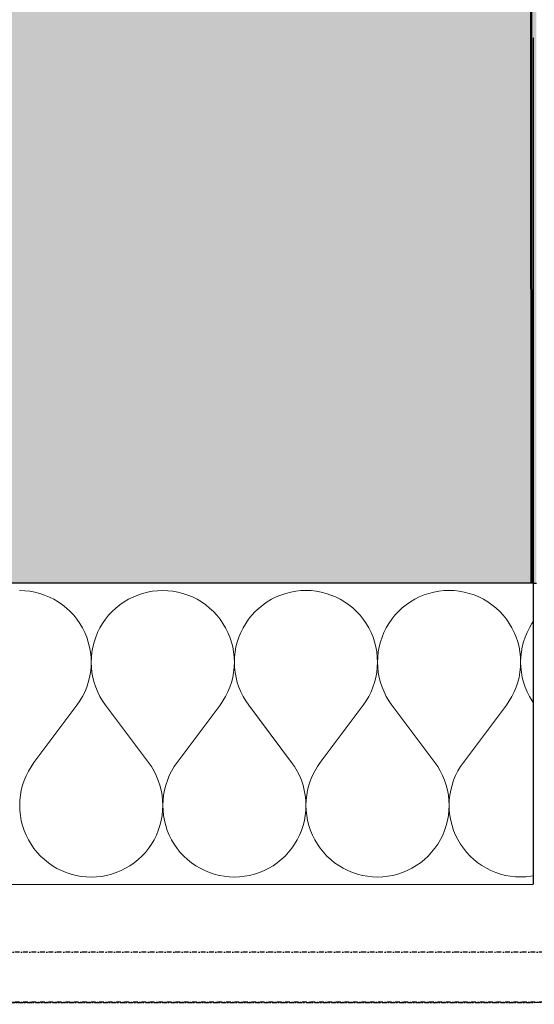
# Model space of a CAD drawing. Header units: millimetres. Extents: x -28017 to 3863, y -4271 to 20239.
# Tile 54 of 105: x -12724 to -12450, y 127 to 650. Entities that reach past the tile are written whole.
import ezdxf

# ---------------------------------------------------------------- set-up
doc = ezdxf.new("R2010")
doc.units = ezdxf.units.MM
doc.header["$MEASUREMENT"] = 0
doc.linetypes.add('Wipeout_Contour', pattern=[1000, 0, -1000])
doc.linetypes.add('Čerchovaná M', pattern=[4.5, 2.5, -0.85, 0.3, -0.85])
for name, color, linetype in [('5._POHLED ZÁPADNÍ_2_Konstrukce - nenosné', 7, 'Continuous'), ('5._POHLED ZÁPADNÍ_2_Konstrukce - nosné', 7, 'Continuous'), ('5._POHLED ZÁPADNÍ_2_Nové_Konstrukce - nenosné', 7, 'Continuous'), ('5._POHLED ZÁPADNÍ_2_Nové_Konstrukce - nosné', 7, 'Continuous'), ('5._POHLED ZÁPADNÍ_2_Nové_Otvory – Dveře', 7, 'Continuous'), ('5._POHLED ZÁPADNÍ_2_Nové_Výplně – Řezové', 7, 'Continuous'), ('5._POHLED ZÁPADNÍ_2_Výplně – Řezové', 7, 'Continuous')]:
    doc.layers.add(name, color=color, linetype=linetype)

# ---------------------------------------------------------------- blocks, each defined once
blk = doc.blocks.new('*X4', base_point=(-28336.19, -5790.34))
at = {"layer": '5._POHLED ZÁPADNÍ_2_Nové_Výplně – Řezové', "color": 21, "linetype": 'Continuous', "lineweight": 20, "true_color": 0xffaaaa}
for p, q in [((-12721.19, 346.78), (-12723.91, 346.88)), ((-12718.49, 346.49), (-12721.19, 346.78)), ((-12715.81, 346.01), (-12718.49, 346.49)), ((-12713.17, 345.34), (-12715.81, 346.01)), ((-12655.82, 346.03), (-12658.46, 345.35)), ((-12653.15, 346.51), (-12655.82, 346.03)), ((-12650.44, 346.8), (-12653.15, 346.51)), ((-12647.72, 346.9), (-12650.44, 346.8)), ((-12645, 346.8), (-12647.72, 346.9)), ((-12642.3, 346.51), (-12645, 346.8)), ((-12639.62, 346.03), (-12642.3, 346.51)), ((-12636.98, 345.36), (-12639.62, 346.03)), ((-12579.63, 346.05), (-12582.27, 345.38)), ((-12576.95, 346.53), (-12579.63, 346.05)), ((-12574.25, 346.83), (-12576.95, 346.53)), ((-12571.53, 346.92), (-12574.25, 346.83)), ((-12568.81, 346.83), (-12571.53, 346.92)), ((-12566.11, 346.54), (-12568.81, 346.83)), ((-12563.43, 346.05), (-12566.11, 346.54)), ((-12560.79, 345.38), (-12563.43, 346.05)), ((-12503.44, 346.07), (-12506.08, 345.4)), ((-12500.76, 346.56), (-12503.44, 346.07)), ((-12498.06, 346.85), (-12500.76, 346.56)), ((-12495.34, 346.95), (-12498.06, 346.85)), ((-12492.62, 346.85), (-12495.34, 346.95)), ((-12489.92, 346.56), (-12492.62, 346.85)), ((-12487.24, 346.08), (-12489.92, 346.56)), ((-12484.6, 345.4), (-12487.24, 346.08)), ((-12710.59, 344.48), (-12713.17, 345.34)), ((-12708.08, 343.44), (-12710.59, 344.48)), ((-12705.65, 342.22), (-12708.08, 343.44)), ((-12703.31, 340.83), (-12705.65, 342.22)), ((-12701.07, 339.28), (-12703.31, 340.83)), ((-12668.32, 340.84), (-12670.56, 339.29)), ((-12665.98, 342.23), (-12668.32, 340.84)), ((-12663.55, 343.45), (-12665.98, 342.23)), ((-12661.04, 344.49), (-12663.55, 343.45)), ((-12658.46, 345.35), (-12661.04, 344.49)), ((-12634.4, 344.5), (-12636.98, 345.36)), ((-12631.89, 343.46), (-12634.4, 344.5)), ((-12629.46, 342.24), (-12631.89, 343.46)), ((-12627.12, 340.85), (-12629.46, 342.24)), ((-12624.88, 339.3), (-12627.12, 340.85)), ((-12592.13, 340.87), (-12594.37, 339.31)), ((-12589.79, 342.25), (-12592.13, 340.87)), ((-12587.36, 343.47), (-12589.79, 342.25)), ((-12584.85, 344.52), (-12587.36, 343.47)), ((-12582.27, 345.38), (-12584.85, 344.52)), ((-12558.21, 344.52), (-12560.79, 345.38)), ((-12555.7, 343.48), (-12558.21, 344.52)), ((-12553.27, 342.27), (-12555.7, 343.48)), ((-12550.93, 340.88), (-12553.27, 342.27)), ((-12548.69, 339.33), (-12550.93, 340.88)), ((-12515.94, 340.89), (-12518.18, 339.33)), ((-12513.6, 342.28), (-12515.94, 340.89)), ((-12511.17, 343.5), (-12513.6, 342.28)), ((-12508.66, 344.54), (-12511.17, 343.5)), ((-12506.08, 345.4), (-12508.66, 344.54)), ((-12482.02, 344.55), (-12484.6, 345.4)), ((-12479.51, 343.51), (-12482.02, 344.55)), ((-12477.08, 342.29), (-12479.51, 343.51)), ((-12474.74, 340.9), (-12477.08, 342.29)), ((-12472.5, 339.35), (-12474.74, 340.9)), ((-12698.95, 337.57), (-12701.07, 339.28)), ((-12696.96, 335.72), (-12698.95, 337.57)), ((-12695.11, 333.73), (-12696.96, 335.72)), ((-12674.66, 335.73), (-12676.52, 333.73)), ((-12672.67, 337.58), (-12674.66, 335.73)), ((-12670.56, 339.29), (-12672.67, 337.58)), ((-12622.76, 337.6), (-12624.88, 339.3)), ((-12620.77, 335.74), (-12622.76, 337.6)), ((-12618.92, 333.75), (-12620.77, 335.74)), ((-12598.47, 335.75), (-12600.33, 333.76)), ((-12596.48, 337.6), (-12598.47, 335.75)), ((-12594.37, 339.31), (-12596.48, 337.6)), ((-12546.57, 337.62), (-12548.69, 339.33)), ((-12544.58, 335.76), (-12546.57, 337.62)), ((-12542.73, 333.77), (-12544.58, 335.76)), ((-12522.28, 335.77), (-12524.14, 333.78)), ((-12520.29, 337.63), (-12522.28, 335.77)), ((-12518.18, 339.33), (-12520.29, 337.63)), ((-12470.38, 337.64), (-12472.5, 339.35)), ((-12468.39, 335.79), (-12470.38, 337.64)), ((-12466.54, 333.8), (-12468.39, 335.79)), ((-12693.4, 331.61), (-12695.11, 333.73)), ((-12691.85, 329.38), (-12693.4, 331.61)), ((-12678.22, 331.61), (-12679.77, 329.38)), ((-12676.52, 333.73), (-12678.22, 331.61)), ((-12617.21, 331.63), (-12618.92, 333.75)), ((-12615.66, 329.4), (-12617.21, 331.63)), ((-12602.03, 331.64), (-12603.58, 329.4)), ((-12600.33, 333.76), (-12602.03, 331.64)), ((-12541.02, 331.66), (-12542.73, 333.77)), ((-12539.47, 329.42), (-12541.02, 331.66)), ((-12525.84, 331.66), (-12527.39, 329.42)), ((-12524.14, 333.78), (-12525.84, 331.66)), ((-12464.83, 331.68), (-12466.54, 333.8)), ((-12463.28, 329.44), (-12464.83, 331.68)), ((-12450.55, 330.38), (-12451.2, 329.45)), ((-12690.46, 327.04), (-12691.85, 329.38)), ((-12689.25, 324.6), (-12690.46, 327.04)), ((-12681.16, 327.04), (-12682.38, 324.6)), ((-12679.77, 329.38), (-12681.16, 327.04)), ((-12614.27, 327.06), (-12615.66, 329.4)), ((-12613.06, 324.63), (-12614.27, 327.06)), ((-12612.01, 322.11), (-12613.06, 324.63)), ((-12606.18, 324.63), (-12607.22, 322.11)), ((-12604.97, 327.06), (-12606.18, 324.63)), ((-12603.58, 329.4), (-12604.97, 327.06)), ((-12538.08, 327.08), (-12539.47, 329.42)), ((-12536.86, 324.65), (-12538.08, 327.08)), ((-12535.82, 322.13), (-12536.86, 324.65)), ((-12529.99, 324.65), (-12531.03, 322.14)), ((-12528.78, 327.08), (-12529.99, 324.65)), ((-12527.39, 329.42), (-12528.78, 327.08)), ((-12461.89, 327.1), (-12463.28, 329.44)), ((-12460.67, 324.67), (-12461.89, 327.1)), ((-12459.63, 322.16), (-12460.67, 324.67)), ((-12453.8, 324.67), (-12454.84, 322.16)), ((-12452.59, 327.11), (-12453.8, 324.67)), ((-12451.2, 329.45), (-12452.59, 327.11)), ((-12688.2, 322.09), (-12689.25, 324.6)), ((-12687.35, 319.51), (-12688.2, 322.09)), ((-12686.67, 316.87), (-12687.35, 319.51)), ((-12684.27, 319.51), (-12684.94, 316.87)), ((-12683.41, 322.09), (-12684.27, 319.51)), ((-12682.38, 324.6), (-12683.41, 322.09)), ((-12611.16, 319.53), (-12612.01, 322.11)), ((-12610.48, 316.89), (-12611.16, 319.53)), ((-12608.08, 319.53), (-12608.75, 316.89)), ((-12607.22, 322.11), (-12608.08, 319.53)), ((-12534.97, 319.55), (-12535.82, 322.13)), ((-12534.29, 316.92), (-12534.97, 319.55)), ((-12531.89, 319.55), (-12532.56, 316.92)), ((-12531.03, 322.14), (-12531.89, 319.55)), ((-12458.77, 319.57), (-12459.63, 322.16)), ((-12458.1, 316.94), (-12458.77, 319.57)), ((-12455.7, 319.58), (-12456.37, 316.94)), ((-12454.84, 322.16), (-12455.7, 319.58)), ((-12686.19, 314.19), (-12686.67, 316.87)), ((-12685.9, 311.49), (-12686.19, 314.19)), ((-12685.42, 314.19), (-12685.71, 311.49)), ((-12684.94, 316.87), (-12685.42, 314.19)), ((-12610, 314.22), (-12610.48, 316.89)), ((-12609.71, 311.51), (-12610, 314.22)), ((-12609.23, 314.22), (-12609.52, 311.51)), ((-12608.75, 316.89), (-12609.23, 314.22)), ((-12533.81, 314.24), (-12534.29, 316.92)), ((-12533.52, 311.53), (-12533.81, 314.24)), ((-12533.04, 314.24), (-12533.33, 311.53)), ((-12532.56, 316.92), (-12533.04, 314.24)), ((-12457.62, 314.26), (-12458.1, 316.94)), ((-12457.33, 311.56), (-12457.62, 314.26)), ((-12456.85, 314.26), (-12457.14, 311.56)), ((-12456.37, 316.94), (-12456.85, 314.26)), ((-12685.81, 308.77), (-12685.9, 311.49)), ((-12685.71, 311.49), (-12685.81, 308.77)), ((-12609.62, 308.79), (-12609.71, 311.51)), ((-12609.52, 311.51), (-12609.62, 308.79)), ((-12533.42, 308.82), (-12533.52, 311.53)), ((-12533.33, 311.53), (-12533.42, 308.82)), ((-12457.23, 308.84), (-12457.33, 311.56)), ((-12457.14, 311.56), (-12457.23, 308.84)), ((-12686.2, 303.35), (-12685.9, 306.05)), ((-12685.9, 306.05), (-12685.81, 308.77)), ((-12685.81, 308.77), (-12685.71, 306.05)), ((-12685.71, 306.05), (-12685.41, 303.35)), ((-12610.01, 303.37), (-12609.71, 306.07)), ((-12609.71, 306.07), (-12609.62, 308.79)), ((-12609.62, 308.79), (-12609.52, 306.07)), ((-12609.52, 306.07), (-12609.22, 303.37)), ((-12533.81, 303.39), (-12533.52, 306.1)), ((-12533.52, 306.1), (-12533.42, 308.82)), ((-12533.42, 308.82), (-12533.33, 306.1)), ((-12533.33, 306.1), (-12533.03, 303.39)), ((-12457.62, 303.41), (-12457.33, 306.12)), ((-12457.33, 306.12), (-12457.23, 308.84)), ((-12457.23, 308.84), (-12457.13, 306.12)), ((-12457.13, 306.12), (-12456.84, 303.41)), ((-12687.35, 298.03), (-12686.68, 300.67)), ((-12686.68, 300.67), (-12686.2, 303.35)), ((-12685.41, 303.35), (-12684.93, 300.67)), ((-12684.93, 300.67), (-12684.25, 298.03)), ((-12611.16, 298.06), (-12610.49, 300.69)), ((-12610.49, 300.69), (-12610.01, 303.37)), ((-12609.22, 303.37), (-12608.74, 300.69)), ((-12608.74, 300.69), (-12608.06, 298.06)), ((-12534.97, 298.08), (-12534.3, 300.71)), ((-12534.3, 300.71), (-12533.81, 303.39)), ((-12533.03, 303.39), (-12532.55, 300.71)), ((-12532.55, 300.71), (-12531.87, 298.08)), ((-12458.78, 298.1), (-12458.11, 300.74)), ((-12458.11, 300.74), (-12457.62, 303.41)), ((-12456.84, 303.41), (-12456.36, 300.74)), ((-12456.36, 300.74), (-12455.68, 298.1)), ((-12689.26, 292.94), (-12688.21, 295.45)), ((-12688.21, 295.45), (-12687.35, 298.03)), ((-12684.25, 298.03), (-12683.39, 295.45)), ((-12683.39, 295.45), (-12682.35, 292.94)), ((-12613.07, 292.96), (-12612.02, 295.48)), ((-12612.02, 295.48), (-12611.16, 298.06)), ((-12608.06, 298.06), (-12607.2, 295.48)), ((-12607.2, 295.48), (-12606.16, 292.96)), ((-12536.88, 292.98), (-12535.83, 295.5)), ((-12535.83, 295.5), (-12534.97, 298.08)), ((-12531.87, 298.08), (-12531.01, 295.5)), ((-12531.01, 295.5), (-12529.96, 292.99)), ((-12460.69, 293.01), (-12459.64, 295.52)), ((-12459.64, 295.52), (-12458.78, 298.1)), ((-12455.68, 298.1), (-12454.82, 295.52)), ((-12454.82, 295.52), (-12453.77, 293.01)), ((-12693.42, 285.94), (-12691.87, 288.17)), ((-12691.87, 288.17), (-12690.48, 290.51)), ((-12690.48, 290.51), (-12689.26, 292.94)), ((-12682.35, 292.94), (-12681.13, 290.51)), ((-12681.13, 290.51), (-12679.73, 288.17)), ((-12679.73, 288.17), (-12678.18, 285.94)), ((-12617.23, 285.96), (-12615.67, 288.19)), ((-12615.67, 288.19), (-12614.29, 290.53)), ((-12614.29, 290.53), (-12613.07, 292.96)), ((-12606.16, 292.96), (-12604.93, 290.53)), ((-12604.93, 290.53), (-12603.54, 288.2)), ((-12603.54, 288.2), (-12601.99, 285.96)), ((-12541.04, 285.98), (-12539.48, 288.21)), ((-12539.48, 288.21), (-12538.09, 290.55)), ((-12538.09, 290.55), (-12536.88, 292.98)), ((-12529.96, 292.99), (-12528.74, 290.56)), ((-12528.74, 290.56), (-12527.35, 288.22)), ((-12527.35, 288.22), (-12525.8, 285.98)), ((-12464.85, 286), (-12463.29, 288.24)), ((-12463.29, 288.24), (-12461.9, 290.58)), ((-12461.9, 290.58), (-12460.69, 293.01)), ((-12453.77, 293.01), (-12452.55, 290.58)), ((-12452.55, 290.58), (-12451.16, 288.24)), ((-12451.16, 288.24), (-12450.54, 287.35)), ((-12716.27, 255.45), (-12693.42, 285.94)), ((-12655.31, 255.47), (-12678.18, 285.94)), ((-12640.08, 255.47), (-12617.23, 285.96)), ((-12579.12, 255.49), (-12601.99, 285.96)), ((-12563.89, 255.5), (-12541.04, 285.98)), ((-12502.93, 255.52), (-12525.8, 285.98)), ((-12487.69, 255.52), (-12464.85, 286)), ((-12717.82, 253.22), (-12719.21, 250.88)), ((-12716.27, 255.45), (-12717.82, 253.22)), ((-12653.76, 253.24), (-12655.31, 255.47)), ((-12652.37, 250.9), (-12653.76, 253.24)), ((-12641.63, 253.24), (-12643.02, 250.9)), ((-12640.08, 255.47), (-12641.63, 253.24)), ((-12577.57, 253.26), (-12579.12, 255.49)), ((-12576.18, 250.92), (-12577.57, 253.26)), ((-12565.44, 253.26), (-12566.83, 250.92)), ((-12563.89, 255.5), (-12565.44, 253.26)), ((-12501.38, 253.28), (-12502.93, 255.52)), ((-12499.99, 250.94), (-12501.38, 253.28)), ((-12489.25, 253.29), (-12490.64, 250.95)), ((-12487.69, 255.52), (-12489.25, 253.29)), ((-12720.43, 248.45), (-12721.47, 245.93)), ((-12719.21, 250.88), (-12720.43, 248.45)), ((-12651.15, 248.47), (-12652.37, 250.9)), ((-12650.1, 245.96), (-12651.15, 248.47)), ((-12644.24, 248.47), (-12645.28, 245.96)), ((-12643.02, 250.9), (-12644.24, 248.47)), ((-12574.96, 248.49), (-12576.18, 250.92)), ((-12573.91, 245.98), (-12574.96, 248.49)), ((-12568.05, 248.49), (-12569.09, 245.98)), ((-12566.83, 250.92), (-12568.05, 248.49)), ((-12498.77, 248.51), (-12499.99, 250.94)), ((-12497.72, 246), (-12498.77, 248.51)), ((-12491.86, 248.51), (-12492.9, 246)), ((-12490.64, 250.95), (-12491.86, 248.51)), ((-12722.33, 243.35), (-12723, 240.72)), ((-12721.47, 245.93), (-12722.33, 243.35)), ((-12649.24, 243.38), (-12650.1, 245.96)), ((-12648.57, 240.74), (-12649.24, 243.38)), ((-12646.14, 243.38), (-12646.81, 240.74)), ((-12645.28, 245.96), (-12646.14, 243.38)), ((-12573.05, 243.4), (-12573.91, 245.98)), ((-12572.38, 240.76), (-12573.05, 243.4)), ((-12569.95, 243.4), (-12570.62, 240.76)), ((-12569.09, 245.98), (-12569.95, 243.4)), ((-12496.86, 243.42), (-12497.72, 246)), ((-12496.19, 240.78), (-12496.86, 243.42)), ((-12493.76, 243.42), (-12494.43, 240.79)), ((-12492.9, 246), (-12493.76, 243.42)), ((-12723.49, 238.04), (-12723.78, 235.34)), ((-12723, 240.72), (-12723.49, 238.04)), ((-12648.08, 238.06), (-12648.57, 240.74)), ((-12647.79, 235.36), (-12648.08, 238.06)), ((-12647.3, 238.06), (-12647.59, 235.36)), ((-12646.81, 240.74), (-12647.3, 238.06)), ((-12571.89, 238.09), (-12572.38, 240.76)), ((-12571.6, 235.38), (-12571.89, 238.09)), ((-12571.11, 238.09), (-12571.4, 235.38)), ((-12570.62, 240.76), (-12571.11, 238.09)), ((-12495.7, 238.11), (-12496.19, 240.78)), ((-12495.41, 235.4), (-12495.7, 238.11)), ((-12494.92, 238.11), (-12495.21, 235.4)), ((-12494.43, 240.79), (-12494.92, 238.11)), ((-12723.78, 235.34), (-12723.88, 232.62)), ((-12723.88, 232.62), (-12723.78, 229.9)), ((-12647.69, 232.64), (-12647.79, 235.36)), ((-12647.78, 229.92), (-12647.69, 232.64)), ((-12647.59, 235.36), (-12647.69, 232.64)), ((-12647.69, 232.64), (-12647.59, 229.92)), ((-12571.5, 232.66), (-12571.6, 235.38)), ((-12571.59, 229.94), (-12571.5, 232.66)), ((-12571.4, 235.38), (-12571.5, 232.66)), ((-12571.5, 232.66), (-12571.4, 229.94)), ((-12495.31, 232.68), (-12495.41, 235.4)), ((-12495.4, 229.97), (-12495.31, 232.68)), ((-12495.21, 235.4), (-12495.31, 232.68)), ((-12495.31, 232.68), (-12495.21, 229.97)), ((-12723.78, 229.9), (-12723.49, 227.19)), ((-12723.49, 227.19), (-12723.01, 224.52)), ((-12648.55, 224.54), (-12648.07, 227.22)), ((-12648.07, 227.22), (-12647.78, 229.92)), ((-12647.59, 229.92), (-12647.3, 227.22)), ((-12647.3, 227.22), (-12646.82, 224.54)), ((-12572.36, 224.56), (-12571.88, 227.24)), ((-12571.88, 227.24), (-12571.59, 229.94)), ((-12571.4, 229.94), (-12571.11, 227.24)), ((-12571.11, 227.24), (-12570.63, 224.56)), ((-12496.17, 224.58), (-12495.69, 227.26)), ((-12495.69, 227.26), (-12495.4, 229.97)), ((-12495.21, 229.97), (-12494.92, 227.26)), ((-12494.92, 227.26), (-12494.44, 224.58)), ((-12723.01, 224.52), (-12722.34, 221.88)), ((-12722.34, 221.88), (-12721.48, 219.3)), ((-12650.08, 219.32), (-12649.22, 221.9)), ((-12649.22, 221.9), (-12648.55, 224.54)), ((-12646.82, 224.54), (-12646.15, 221.9)), ((-12646.15, 221.9), (-12645.29, 219.32)), ((-12573.89, 219.34), (-12573.03, 221.92)), ((-12573.03, 221.92), (-12572.36, 224.56)), ((-12570.63, 224.56), (-12569.96, 221.92)), ((-12569.96, 221.92), (-12569.1, 219.34)), ((-12497.7, 219.36), (-12496.84, 221.95)), ((-12496.84, 221.95), (-12496.17, 224.58)), ((-12494.44, 224.58), (-12493.77, 221.95)), ((-12493.77, 221.95), (-12492.91, 219.37)), ((-12721.48, 219.3), (-12720.44, 216.78)), ((-12720.44, 216.78), (-12719.22, 214.35)), ((-12652.33, 214.37), (-12651.12, 216.81)), ((-12651.12, 216.81), (-12650.08, 219.32)), ((-12645.29, 219.32), (-12644.25, 216.81)), ((-12644.25, 216.81), (-12643.03, 214.37)), ((-12576.14, 214.39), (-12574.93, 216.83)), ((-12574.93, 216.83), (-12573.89, 219.34)), ((-12569.1, 219.34), (-12568.06, 216.83)), ((-12568.06, 216.83), (-12566.84, 214.4)), ((-12499.95, 214.42), (-12498.74, 216.85)), ((-12498.74, 216.85), (-12497.7, 219.36)), ((-12492.91, 219.37), (-12491.87, 216.85)), ((-12491.87, 216.85), (-12490.65, 214.42)), ((-12719.22, 214.35), (-12717.83, 212.01)), ((-12717.83, 212.01), (-12716.28, 209.78)), ((-12716.28, 209.78), (-12714.58, 207.66)), ((-12656.98, 207.68), (-12655.27, 209.8)), ((-12655.27, 209.8), (-12653.72, 212.03)), ((-12653.72, 212.03), (-12652.33, 214.37)), ((-12643.03, 214.37), (-12641.64, 212.03)), ((-12641.64, 212.03), (-12640.09, 209.8)), ((-12640.09, 209.8), (-12638.38, 207.68)), ((-12580.79, 207.7), (-12579.08, 209.82)), ((-12579.08, 209.82), (-12577.53, 212.05)), ((-12577.53, 212.05), (-12576.14, 214.39)), ((-12566.84, 214.4), (-12565.45, 212.06)), ((-12565.45, 212.06), (-12563.9, 209.82)), ((-12563.9, 209.82), (-12562.19, 207.7)), ((-12504.6, 207.72), (-12502.89, 209.84)), ((-12502.89, 209.84), (-12501.34, 212.08)), ((-12501.34, 212.08), (-12499.95, 214.42)), ((-12490.65, 214.42), (-12489.26, 212.08)), ((-12489.26, 212.08), (-12487.71, 209.84)), ((-12487.71, 209.84), (-12486, 207.73)), ((-12714.58, 207.66), (-12712.72, 205.67)), ((-12712.72, 205.67), (-12710.73, 203.81)), ((-12660.82, 203.83), (-12658.83, 205.68)), ((-12658.83, 205.68), (-12656.98, 207.68)), ((-12638.38, 207.68), (-12636.53, 205.69)), ((-12636.53, 205.69), (-12634.54, 203.84)), ((-12584.63, 203.85), (-12582.64, 205.71)), ((-12582.64, 205.71), (-12580.79, 207.7)), ((-12562.19, 207.7), (-12560.34, 205.71)), ((-12560.34, 205.71), (-12558.35, 203.86)), ((-12508.44, 203.87), (-12506.45, 205.73)), ((-12506.45, 205.73), (-12504.6, 207.72)), ((-12486, 207.73), (-12484.15, 205.73)), ((-12484.15, 205.73), (-12482.16, 203.88)), ((-12710.73, 203.81), (-12708.61, 202.11)), ((-12708.61, 202.11), (-12706.38, 200.56)), ((-12706.38, 200.56), (-12704.04, 199.17)), ((-12704.04, 199.17), (-12701.6, 197.95)), ((-12669.94, 197.96), (-12667.51, 199.18)), ((-12667.51, 199.18), (-12665.17, 200.57)), ((-12665.17, 200.57), (-12662.94, 202.12)), ((-12662.94, 202.12), (-12660.82, 203.83)), ((-12634.54, 203.84), (-12632.42, 202.13)), ((-12632.42, 202.13), (-12630.19, 200.58)), ((-12630.19, 200.58), (-12627.85, 199.19)), ((-12627.85, 199.19), (-12625.41, 197.97)), ((-12593.75, 197.98), (-12591.32, 199.2)), ((-12591.32, 199.2), (-12588.98, 200.59)), ((-12588.98, 200.59), (-12586.75, 202.14)), ((-12586.75, 202.14), (-12584.63, 203.85)), ((-12558.35, 203.86), (-12556.23, 202.15)), ((-12556.23, 202.15), (-12554, 200.6)), ((-12554, 200.6), (-12551.66, 199.21)), ((-12551.66, 199.21), (-12549.22, 197.99)), ((-12517.56, 198), (-12515.13, 199.22)), ((-12515.13, 199.22), (-12512.79, 200.61)), ((-12512.79, 200.61), (-12510.56, 202.16)), ((-12510.56, 202.16), (-12508.44, 203.87)), ((-12482.16, 203.88), (-12480.04, 202.17)), ((-12480.04, 202.17), (-12477.81, 200.62)), ((-12477.81, 200.62), (-12475.47, 199.23)), ((-12475.47, 199.23), (-12473.03, 198.02)), ((-12701.6, 197.95), (-12699.09, 196.91)), ((-12699.09, 196.91), (-12696.51, 196.05)), ((-12696.51, 196.05), (-12693.87, 195.38)), ((-12693.87, 195.38), (-12691.2, 194.9)), ((-12691.2, 194.9), (-12688.49, 194.61)), ((-12688.49, 194.61), (-12685.77, 194.51)), ((-12685.77, 194.51), (-12683.05, 194.61)), ((-12683.05, 194.61), (-12680.35, 194.9)), ((-12680.35, 194.9), (-12677.67, 195.38)), ((-12677.67, 195.38), (-12675.04, 196.06)), ((-12675.04, 196.06), (-12672.45, 196.92)), ((-12672.45, 196.92), (-12669.94, 197.96)), ((-12625.41, 197.97), (-12622.9, 196.93)), ((-12622.9, 196.93), (-12620.32, 196.07)), ((-12620.32, 196.07), (-12617.68, 195.4)), ((-12617.68, 195.4), (-12615.01, 194.92)), ((-12615.01, 194.92), (-12612.3, 194.63)), ((-12612.3, 194.63), (-12609.58, 194.53)), ((-12609.58, 194.53), (-12606.86, 194.63)), ((-12606.86, 194.63), (-12604.16, 194.92)), ((-12604.16, 194.92), (-12601.48, 195.41)), ((-12601.48, 195.41), (-12598.85, 196.08)), ((-12598.85, 196.08), (-12596.26, 196.94)), ((-12596.26, 196.94), (-12593.75, 197.98)), ((-12549.22, 197.99), (-12546.71, 196.95)), ((-12546.71, 196.95), (-12544.13, 196.09)), ((-12544.13, 196.09), (-12541.49, 195.42)), ((-12541.49, 195.42), (-12538.81, 194.94)), ((-12538.81, 194.94), (-12536.11, 194.65)), ((-12536.11, 194.65), (-12533.39, 194.55)), ((-12533.39, 194.55), (-12530.67, 194.65)), ((-12530.67, 194.65), (-12527.97, 194.94)), ((-12527.97, 194.94), (-12525.29, 195.43)), ((-12525.29, 195.43), (-12522.65, 196.1)), ((-12522.65, 196.1), (-12520.07, 196.96)), ((-12520.07, 196.96), (-12517.56, 198)), ((-12473.03, 198.02), (-12470.52, 196.98)), ((-12470.52, 196.98), (-12467.94, 196.12)), ((-12467.94, 196.12), (-12465.3, 195.45)), ((-12465.3, 195.45), (-12462.62, 194.96)), ((-12462.62, 194.96), (-12459.92, 194.67)), ((-12459.92, 194.67), (-12457.2, 194.58)), ((-12457.2, 194.58), (-12454.48, 194.67)), ((-12454.48, 194.67), (-12451.78, 194.97)), ((-12451.78, 194.97), (-12450.51, 195.19))]:
    blk.add_line(p, q, dxfattribs=at)

msp = doc.modelspace()

# ---------------------------------------------------------------- hatches: boundary and pattern name
at = {"layer": '5._POHLED ZÁPADNÍ_2_Nové_Výplně – Řezové', "linetype": 'Continuous', "lineweight": 0, "true_color": 0xf2b2b2}
msp.add_hatch(color=9, dxfattribs=at).paths.add_polyline_path([(-12451.71, 1010.77), (-12451.51, 350.77), (-12448.86, 350.77), (-12449.01, 850.77), (-12449.06, 1010.77)])
at = {"layer": '5._POHLED ZÁPADNÍ_2_Výplně – Řezové', "linetype": 'Continuous', "lineweight": 13}
msp.add_hatch(color=254, dxfattribs=at).paths.add_polyline_path([(-13471.39, 1010.47), (-13471.35, 865.47), (-13471.32, 750.47), (-13411.32, 750.49), (-13411.2, 350.49), (-12451.51, 350.77), (-12451.71, 1010.77)])

# ---------------------------------------------------------------- linework, layer by layer
at = {"layer": '5._POHLED ZÁPADNÍ_2_Konstrukce - nosné', "color": 7, "linetype": 'Continuous', "lineweight": 50}
msp.add_line((-12451.51, 350.77), (-12451.64, 800.77), dxfattribs=at)
at = {"layer": '5._POHLED ZÁPADNÍ_2_Konstrukce - nosné', "color": 7, "linetype": 'Continuous', "lineweight": 50, "flags": 128}
msp.add_lwpolyline([(-13411.2, 350.49), (-12451.51, 350.77)], dxfattribs=at)
at = {"layer": '5._POHLED ZÁPADNÍ_2_Nové_Konstrukce - nenosné', "color": 1, "linetype": 'Continuous', "lineweight": 25, "flags": 128}
msp.add_lwpolyline([(-12451.51, 350.77), (-12448.86, 350.77)], dxfattribs=at)
at = {"layer": '5._POHLED ZÁPADNÍ_2_Nové_Konstrukce - nosné', "color": 1, "linetype": 'Čerchovaná M', "lineweight": 25}
for p, q in [((-10060.03, 128.79), (-16004.97, 127.04)), ((-10060.03, 128.7), (-16004.97, 126.95))]:
    msp.add_line(p, q, dxfattribs=at)
at = {"layer": '5._POHLED ZÁPADNÍ_2_Nové_Konstrukce - nosné', "color": 1, "linetype": 'Čerchovaná M', "lineweight": 25, "flags": 128}
for points in [[(-10060.04, 155.35), (-16004.97, 153.6)], [(-16004.97, 126.87), (-10060.03, 128.62)]]:
    msp.add_lwpolyline(points, dxfattribs=at)

# ---------------------------------------------------------------- next in the draw order: wipeouts: each hides what was drawn before it
at = {"color": 254, "linetype": 'Wipeout_Contour', "lineweight": 0, "ltscale": 51855.726903}
msp.add_wipeout([(-12450.56, 350.77), (-13471.2, 350.47), (-13471.15, 190.47), (-12450.51, 190.77)], dxfattribs=at).dxf.layer = '5._POHLED ZÁPADNÍ_2_Nové_Výplně – Řezové'

# ---------------------------------------------------------------- next in the draw order: linework, layer by layer
at = {"layer": '5._POHLED ZÁPADNÍ_2_Nové_Konstrukce - nosné', "color": 1, "linetype": 'Continuous', "lineweight": 25}
for q in [(-12450.51, 190.77), (-12450.56, 350.77)]:
    msp.add_line((-12450.64, 640.77), q, dxfattribs=at)
at = {"layer": '5._POHLED ZÁPADNÍ_2_Nové_Konstrukce - nosné', "color": 1, "linetype": 'Continuous', "lineweight": 25, "flags": 128}
for points in [[(-12450.56, 350.77), (-13471.2, 350.47)], [(-13471.15, 190.47), (-12450.51, 190.77)]]:
    msp.add_lwpolyline(points, dxfattribs=at)
at = {"layer": '5._POHLED ZÁPADNÍ_2_Nové_Otvory – Dveře', "color": 1, "linetype": 'Continuous', "lineweight": 25}
for q in [(-12450.56, 350.77), (-12450.51, 190.77)]:
    msp.add_line((-12450.64, 640.77), q, dxfattribs=at)

# ---------------------------------------------------------------- next in the draw order: block references
at = {"layer": '5._POHLED ZÁPADNÍ_2_Konstrukce - nenosné', "color": 9, "linetype": 'Continuous', "lineweight": 13}
msp.add_blockref('*X4', (-28336.19, -5790.34), dxfattribs=at)

doc.saveas('drawing.dxf')
